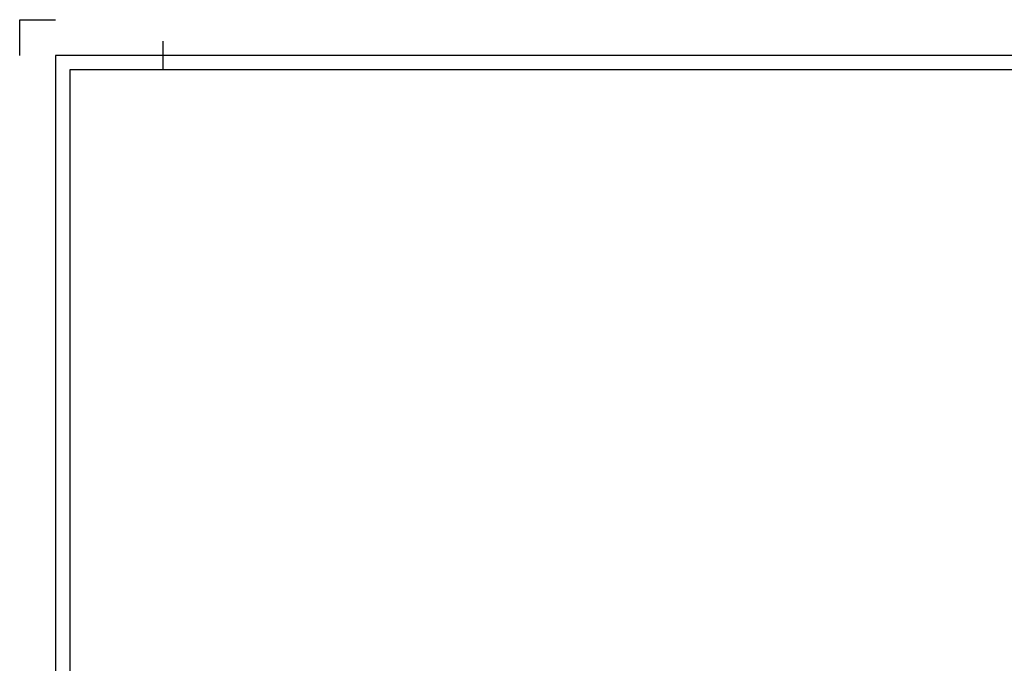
# Model space of a CAD drawing. Header units: millimetres. Extents: x 12217 to 12811, y 3674 to 4094.
# Tile 23 of 47: x 12217 to 12355, y 4004 to 4094. Entities that reach past the tile are written whole.
import ezdxf

# ---------------------------------------------------------------- set-up
doc = ezdxf.new("R2010")
doc.units = ezdxf.units.MM
doc.layers.get('0').update_dxf_attribs({"linetype": 'CONTINUOUS'})

# ---------------------------------------------------------------- blocks, each defined once
blk = doc.blocks.new('DINA2_00002', base_point=(12224.3, 3680.88))
for p, q in [((12237.3, 4086.88), (12237.3, 4090.88)), ((12222.3, 4088.88), (12222.3, 3678.88)), ((12806.3, 4088.88), (12222.3, 4088.88)), ((12224.3, 4086.88), (12224.3, 3680.88)), ((12804.3, 4086.88), (12224.3, 4086.88))]:
    blk.add_line(p, q)
blk.add_lwpolyline([(12217.3, 4088.88), (12217.3, 4093.88), (12222.3, 4093.88)])
blk = doc.blocks.new('_ZBL0026_00001')
blk.add_blockref('DINA2_00002', (12224.3, 3680.88))

msp = doc.modelspace()

# ---------------------------------------------------------------- block references
msp.add_blockref('_ZBL0026_00001', (0, 0))

doc.saveas('drawing.dxf')
